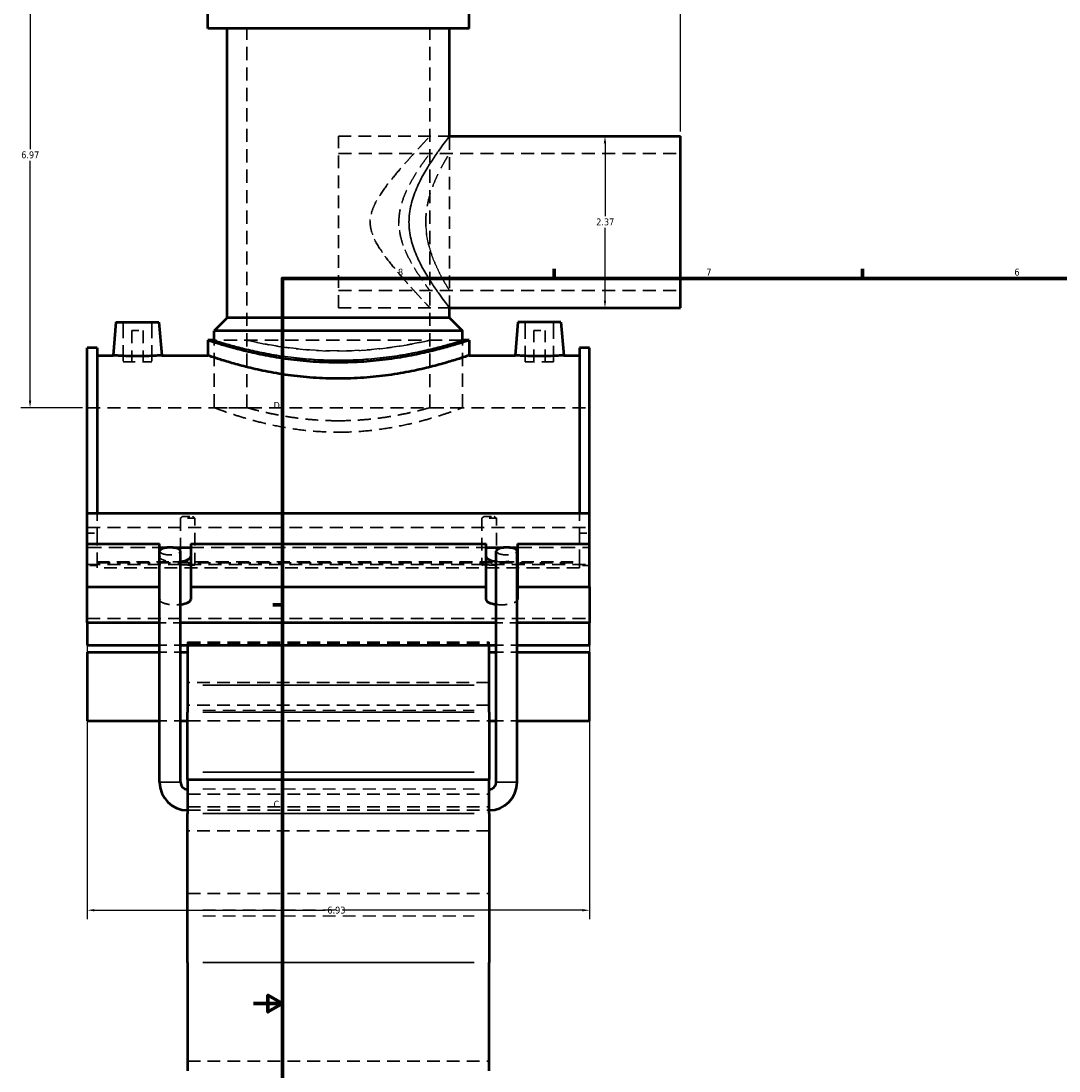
# Model space of a CAD drawing. Header units: inches. Extents: x -3.1 to 51.5, y -2.6 to 50.
# Tile 2 of 9: x -3.1 to 11.2, y 10.1 to 24.6. Entities that reach past the tile are written whole.
import ezdxf

# ---------------------------------------------------------------- set-up
doc = ezdxf.new("R2010")
doc.units = ezdxf.units.IN
doc.header["$MEASUREMENT"] = 0
doc.linetypes.add('DASHED', pattern=[0.2067, 0.1654, -0.0413])
for name, color, linetype, lineweight in [('Border (ANSI)', 7, 'Continuous', 70), ('Dimension (ANSI)', 7, 'Continuous', 25), ('Hidden (ANSI)', 7, 'DASHED', 35), ('Hidden Narrow (ANSI)', 7, 'DASHED', 25), ('Visible (ANSI)', 7, 'Continuous', 50), ('Visible Narrow (ANSI)', 7, 'Continuous', 35)]:
    doc.layers.add(name, color=color, linetype=linetype, lineweight=lineweight)
doc.styles.add('Note Text (ANSI)', font='tahoma.ttf')
doc.dimstyles.new('Default (ANSI)', dxfattribs={"dimtxt": 0.094488, "dimasz": 0.098425, "dimexe": 0.125, "dimexo": 0.0625, "dimgap": 0.031496, "dimtad": 0, "dimtih": 1, "dimtoh": 1, "dimrnd": 1e-08, "dimzin": 4, "dimdsep": 46, "dimtxsty": 'Note Text (ANSI)', "dimcen": 0.09, "dimdle": 0.393701, "dimclrd": 256, "dimclre": 256, "dimclrt": 5, "dimadec": 0, "dimazin": 1, "dimtfac": 1, "dimtofl": 0, "dimtmove": 0, "dimatfit": 3, "dimfxl": 1, "dimtolj": 1, "dimtzin": 4, "dimlwd": -1, "dimlwe": -1, "dimarcsym": 0})

# ---------------------------------------------------------------- blocks, each defined once
blk = doc.blocks.new('Borders Default Border')
at = {"layer": 'Border (ANSI)'}
for p, q in [((4.25, 21), (4.25, 21.134)), ((8.5, 21), (8.5, 21.134)), ((0.5, 16.5), (0.366, 16.5))]:
    blk.add_line(p, q, dxfattribs=at)
at = {"layer": 'Border (ANSI)', "flags": 128}
for points in [[(0.5, 1), (0.5, 21), (33.5, 21), (33.5, 1), (0.5, 1)], [(0.1, 11), (0.5, 11), (0.3, 11.115), (0.3, 10.885), (0.5, 11)]]:
    blk.add_lwpolyline(points, dxfattribs=at)
at = {"layer": 'Border (ANSI)', "color": 5, "true_color": 0x0000ff, "char_height": 0.0945, "attachment_point": 7, "style": 'Note Text (ANSI)'}
for s, insert in [('8', (2.094, 21.038)), ('7', (6.346, 21.04)), ('6', (10.595, 21.038)), ('D', (0.378, 19.203)), ('C', (0.378, 13.701))]:
    blk.add_mtext(s, dxfattribs=dict(at, insert=insert))
blk = doc.blocks.new('*D6')
at = {"layer": 'Defpoints', "color": 0, "transparency": 16777216}
for p in [(-2.193, 17.042), (4.737, 17.042), (4.737, 12.288)]:
    blk.add_point(p, dxfattribs=at)
at = {"layer": 'Dimension (ANSI)', "transparency": 16777216}
for p, q in [((-2.193, 16.979), (-2.193, 12.163)), ((4.737, 16.979), (4.737, 12.163)), ((-2.095, 12.288), (1.089, 12.288)), ((4.638, 12.288), (1.391, 12.288))]:
    blk.add_line(p, q, dxfattribs=at)
for points in [[(-2.095, 12.304), (-2.095, 12.272), (-2.193, 12.288)], [(4.638, 12.304), (4.638, 12.272), (4.737, 12.288)]]:
    blk.add_solid(points, dxfattribs=at)
at = {"layer": 'Dimension (ANSI)', "color": 5, "transparency": 16777216, "insert": (1.12, 12.337), "char_height": 0.0945, "attachment_point": 1, "style": 'Note Text (ANSI)'}
blk.add_mtext('\\A1;6.93', dxfattribs=at)
blk = doc.blocks.new('*D8')
at = {"layer": 'Defpoints', "color": 0, "transparency": 16777216}
for p in [(5.992, 26.664), (1.272, 26.188), (5.992, 22.961)]:
    blk.add_point(p, dxfattribs=at)
at = {"layer": 'Dimension (ANSI)', "transparency": 16777216}
for p, q in [((1.272, 26.25), (1.272, 26.789)), ((5.992, 23.024), (5.992, 26.789)), ((1.37, 26.664), (3.478, 26.664)), ((5.893, 26.664), (3.785, 26.664))]:
    blk.add_line(p, q, dxfattribs=at)
for points in [[(1.37, 26.681), (1.37, 26.648), (1.272, 26.664)], [(5.893, 26.681), (5.893, 26.648), (5.992, 26.664)]]:
    blk.add_solid(points, dxfattribs=at)
at = {"layer": 'Dimension (ANSI)', "color": 5, "transparency": 16777216, "insert": (3.51, 26.713), "char_height": 0.0945, "attachment_point": 1, "style": 'Note Text (ANSI)'}
blk.add_mtext('\\A1;4.72', dxfattribs=at)
blk = doc.blocks.new('*D9')
at = {"layer": 'Defpoints', "color": 0, "transparency": 16777216}
for p in [(4.949, 22.961), (4.949, 20.595), (4.949, 20.595)]:
    blk.add_point(p, dxfattribs=at)
at = {"layer": 'Dimension (ANSI)', "transparency": 16777216}
for p, q in [((4.949, 22.863), (4.949, 21.859)), ((4.949, 20.693), (4.949, 21.697))]:
    blk.add_line(p, q, dxfattribs=at)
for points in [[(4.932, 22.863), (4.965, 22.863), (4.949, 22.961)], [(4.932, 20.693), (4.965, 20.693), (4.949, 20.595)]]:
    blk.add_solid(points, dxfattribs=at)
at = {"layer": 'Dimension (ANSI)', "color": 5, "transparency": 16777216, "insert": (4.828, 21.827), "char_height": 0.0945, "attachment_point": 1, "style": 'Note Text (ANSI)'}
blk.add_mtext('\\A1;2.37', dxfattribs=at)
blk = doc.blocks.new('*D10')
at = {"layer": 'Defpoints', "color": 0, "transparency": 16777216}
for p in [(-2.981, 26.188), (0.631, 26.188), (-2.193, 19.218)]:
    blk.add_point(p, dxfattribs=at)
at = {"layer": 'Dimension (ANSI)', "transparency": 16777216}
for p, q in [((0.568, 26.188), (-3.106, 26.188)), ((-2.981, 26.09), (-2.981, 22.784)), ((-2.981, 19.316), (-2.981, 22.622)), ((-2.256, 19.218), (-3.106, 19.218))]:
    blk.add_line(p, q, dxfattribs=at)
for points in [[(-2.997, 26.09), (-2.964, 26.09), (-2.981, 26.188)], [(-2.997, 19.316), (-2.964, 19.316), (-2.981, 19.218)]]:
    blk.add_solid(points, dxfattribs=at)
at = {"layer": 'Dimension (ANSI)', "color": 5, "transparency": 16777216, "insert": (-3.102, 22.752), "char_height": 0.0945, "attachment_point": 1, "style": 'Note Text (ANSI)'}
blk.add_mtext('\\A1;6.97', dxfattribs=at)

msp = doc.modelspace()

# ---------------------------------------------------------------- linework, layer by layer
at = {"layer": 'Hidden (ANSI)', "ltscale": 1.099577}
for p, q in [((0.0102, 19.218), (0.0102, 24.4455)), ((2.5335, 19.218), (2.5335, 24.4455))]:
    msp.add_line(p, q, dxfattribs=at)
at = {"layer": 'Hidden (ANSI)', "ltscale": 1.057721}
msp.add_line((1.2718, 20.5949), (1.2718, 22.961), dxfattribs=at)
at = {"layer": 'Hidden (ANSI)', "ltscale": 1.058821}
for p, q in [((1.2718, 22.961), (2.8038, 22.961)), ((1.2718, 20.5949), (2.8038, 20.5949))]:
    msp.add_line(p, q, dxfattribs=at)
at = {"layer": 'Hidden (ANSI)', "ltscale": 1.040657}
msp.add_line((2.8038, 20.5949), (2.8038, 22.961), dxfattribs=at)
at = {"layer": 'Hidden (ANSI)', "ltscale": 1.087382}
for p, q in [((1.2718, 22.7244), (5.9918, 22.7244)), ((1.2718, 20.8315), (5.9918, 20.8315))]:
    msp.add_line(p, q, dxfattribs=at)
at = {"layer": 'Hidden (ANSI)', "ltscale": 1.333288}
for p, q in [((-1.697, 20.3991), (-1.697, 19.8479)), ((-1.3033, 20.3991), (-1.3033, 19.8479)), ((3.847, 19.8479), (3.847, 20.3991)), ((4.2407, 19.8479), (4.2407, 20.3991))]:
    msp.add_line(p, q, dxfattribs=at)
at = {"layer": 'Hidden (ANSI)', "ltscale": 0.471064}
for p, q in [((-1.5789, 20.281), (-1.4214, 20.281)), ((3.9651, 20.281), (4.1226, 20.281))]:
    msp.add_line(p, q, dxfattribs=at)
at = {"layer": 'Hidden (ANSI)', "ltscale": 1.047583}
for p, q in [((-1.5789, 20.281), (-1.5789, 19.8479)), ((-1.4214, 20.281), (-1.4214, 19.8479)), ((3.9651, 19.8479), (3.9651, 20.281)), ((4.1226, 19.8479), (4.1226, 20.281))]:
    msp.add_line(p, q, dxfattribs=at)
at = {"layer": 'Hidden (ANSI)', "ltscale": 1.104495}
msp.add_line((2.9841, 20.148), (-0.4404, 20.148), dxfattribs=at)
at = {"layer": 'Hidden (ANSI)', "ltscale": 1.124841}
for p, q in [((-0.4404, 19.218), (-0.4404, 20.148)), ((2.9841, 19.218), (2.9841, 20.148))]:
    msp.add_line(p, q, dxfattribs=at)
at = {"layer": 'Hidden (ANSI)', "ltscale": 0.997297}
for p, q in [((-1.697, 19.8479), (-1.3033, 19.8479)), ((4.2407, 19.8479), (3.847, 19.8479))]:
    msp.add_line(p, q, dxfattribs=at)
at = {"layer": 'Hidden (ANSI)', "ltscale": 1.081511}
for p, q in [((-2.1932, 19.218), (4.7368, 19.218)), ((-2.1932, 17.5668), (4.7368, 17.5668)), ((-2.1932, 17.0543), (4.7368, 17.0543)), ((-2.1932, 16.3101), (4.7368, 16.3101))]:
    msp.add_line(p, q, dxfattribs=at)
at = {"layer": 'Hidden (ANSI)', "ltscale": 1.089963}
for p, q in [((-0.4404, 19.218), (0.0102, 19.218)), ((2.5335, 19.218), (2.9841, 19.218))]:
    msp.add_line(p, q, dxfattribs=at)
at = {"layer": 'Hidden (ANSI)', "ltscale": 0.630222}
for p, q in [((-2.0546, 17.764), (-2.0546, 17.487)), ((4.5982, 17.764), (4.5982, 17.487))]:
    msp.add_line(p, q, dxfattribs=at)
at = {"layer": 'Hidden (ANSI)', "ltscale": 1.04627}
for p, q in [((-0.9065, 17.6943), (-0.9065, 17.0455)), ((-0.7078, 17.0455), (-0.7078, 17.6943)), ((3.2515, 17.6943), (3.2515, 17.0455)), ((3.4502, 17.0455), (3.4502, 17.6943))]:
    msp.add_line(p, q, dxfattribs=at)
at = {"layer": 'Hidden (ANSI)', "ltscale": 0.44938}
for p, q in [((-0.7078, 17.6943), (-0.9065, 17.6943)), ((3.4502, 17.6943), (3.2515, 17.6943))]:
    msp.add_line(p, q, dxfattribs=at)
at = {"layer": 'Hidden (ANSI)', "ltscale": 0.297896}
for p, q in [((-0.8768, 17.718), (-0.7376, 17.718)), ((3.2812, 17.718), (3.4204, 17.718))]:
    msp.add_line(p, q, dxfattribs=at)
at = {"layer": 'Hidden (ANSI)', "ltscale": 0.263891}
for p, q in [((-2.1932, 17.487), (-2.0546, 17.487)), ((4.5982, 17.487), (4.7368, 17.487)), ((-2.0546, 17.042), (-2.1932, 17.042)), ((4.7368, 17.042), (4.5982, 17.042))]:
    msp.add_line(p, q, dxfattribs=at)
at = {"layer": 'Hidden (ANSI)', "ltscale": 1.015378}
for p, q in [((-2.0546, 17.487), (-2.0546, 17.0925)), ((4.5982, 17.0925), (4.5982, 17.487))]:
    msp.add_line(p, q, dxfattribs=at)
at = {"layer": 'Hidden (ANSI)', "ltscale": 1.205209}
for p, q in [((-2.1932, 17.2898), (-1.1967, 17.2898)), ((3.7404, 17.2898), (4.7368, 17.2898))]:
    msp.add_line(p, q, dxfattribs=at)
at = {"layer": 'Hidden (ANSI)', "ltscale": 0.152872}
for p, q in [((-1.0899, 17.2898), (-1.0096, 17.2898)), ((3.5532, 17.2898), (3.6335, 17.2898))]:
    msp.add_line(p, q, dxfattribs=at)
at = {"layer": 'Hidden (ANSI)', "ltscale": 1.094429}
msp.add_line((-0.7641, 17.2898), (3.3078, 17.2898), dxfattribs=at)
at = {"layer": 'Hidden (ANSI)', "ltscale": 0.072672}
for p, q in [((-2.0546, 17.0925), (-2.0546, 17.0795)), ((4.5982, 17.0795), (4.5982, 17.0925))]:
    msp.add_line(p, q, dxfattribs=at)
at = {"layer": 'Hidden (ANSI)', "ltscale": 1.039332}
for p, q in [((-2.0546, 17.0925), (-0.9804, 17.0925)), ((3.5241, 17.0925), (4.5982, 17.0925))]:
    msp.add_line(p, q, dxfattribs=at)
at = {"layer": 'Hidden (ANSI)', "ltscale": 1.089623}
msp.add_line((-0.9804, 17.0925), (3.5241, 17.0925), dxfattribs=at)
at = {"layer": 'Hidden (ANSI)', "ltscale": 1.072859}
for p, q in [((-2.0546, 17.0795), (4.5982, 17.0795)), ((4.5982, 17.0101), (-2.0546, 17.0101))]:
    msp.add_line(p, q, dxfattribs=at)
at = {"layer": 'Hidden (ANSI)', "ltscale": 0.14758}
for p, q in [((-2.0546, 17.0101), (-2.0546, 17.0795)), ((4.5982, 17.0795), (4.5982, 17.0101))]:
    msp.add_line(p, q, dxfattribs=at)
at = {"layer": 'Hidden (ANSI)', "ltscale": 0.378259}
for p, q in [((-0.7078, 17.0455), (-0.9065, 17.0455)), ((3.4502, 17.0455), (3.2515, 17.0455))]:
    msp.add_line(p, q, dxfattribs=at)
at = {"layer": 'Hidden (ANSI)', "ltscale": 0.549173}
for p, q in [((-0.9055, 16.2532), (-1.1939, 16.2532)), ((3.7376, 16.2532), (3.4492, 16.2532)), ((-1.1939, 15.9452), (-0.9055, 15.9452)), ((3.4492, 15.9452), (3.7376, 15.9452)), ((-1.1939, 15.8487), (-0.9055, 15.8487)), ((3.4492, 15.8487), (3.7376, 15.8487)), ((-1.1939, 14.899), (-0.9055, 14.899)), ((3.4492, 14.899), (3.7376, 14.899))]:
    msp.add_line(p, q, dxfattribs=at)
at = {"layer": 'Hidden (ANSI)', "ltscale": 0.300161}
for p, q in [((-0.8072, 15.9838), (-0.8072, 15.9636)), ((3.3508, 15.9636), (3.3508, 15.9838))]:
    msp.add_line(p, q, dxfattribs=at)
at = {"layer": 'Hidden (ANSI)', "ltscale": 1.058743}
for p, q in [((-0.8072, 15.9838), (3.3508, 15.9838)), ((-0.8072, 15.9636), (3.3508, 15.9636)), ((3.3508, 15.4286), (-0.8072, 15.4286)), ((3.3508, 15.1179), (-0.8072, 15.1179)), ((-0.8072, 14.899), (3.3508, 14.899)), ((-0.8072, 13.8883), (3.3508, 13.8883)), ((-0.8072, 13.7132), (3.3508, 13.7132)), ((-0.8072, 13.6667), (3.3508, 13.6667)), ((3.3508, 13.385), (-0.8072, 13.385)), ((-0.8072, 12.5186), (3.3508, 12.5186)), ((-0.8072, 10.2062), (3.3508, 10.2062))]:
    msp.add_line(p, q, dxfattribs=at)
at = {"layer": 'Hidden (ANSI)', "ltscale": 0.115573}
for p, q in [((-0.8072, 15.9636), (-0.8072, 15.9452)), ((3.3508, 15.9452), (3.3508, 15.9636))]:
    msp.add_line(p, q, dxfattribs=at)
at = {"layer": 'Hidden (ANSI)', "ltscale": 1.131185}
for centre in [(-1.0497, 17.2394), (3.5934, 17.2394)]:
    msp.add_ellipse(centre, major_axis=(0.1442, 0), ratio=0.3639702, start_param=3.1415927, end_param=6.2831853, dxfattribs=at)
at = {"layer": 'Hidden (ANSI)', "ltscale": 0.580703}
for centre, major_axis, start_param, end_param in [((-0.9804, 17.1665), (-0.2163, 0), 0.1609249, 1.5707963), ((3.5241, 17.1665), (0.2163, 0), 4.712389, 6.1222604)]:
    msp.add_ellipse(centre, major_axis=major_axis, ratio=0.3420201, start_param=start_param, end_param=end_param, dxfattribs=at)
at = {"layer": 'Hidden (ANSI)', "ltscale": 0.145557}
for centre, start_param, end_param in [((-0.9804, 17.1665), 1.5707963, 1.9243713), ((3.5241, 17.1665), 1.2172214, 1.5707963)]:
    msp.add_ellipse(centre, major_axis=(-0.2163, 0), ratio=0.3420201, start_param=start_param, end_param=end_param, dxfattribs=at)
at = {"layer": 'Hidden (ANSI)', "ltscale": 0.922604}
for centre, major_axis, start_param, end_param in [((-0.9804, 16.5737), (-0.2163, 0), 0.1609249, 1.9243713), ((3.5241, 16.5737), (0.2163, 0), 4.358814, 6.1222604)]:
    msp.add_ellipse(centre, major_axis=major_axis, ratio=0.3420201, start_param=start_param, end_param=end_param, dxfattribs=at)
at = {"layer": 'Hidden (ANSI)', "ltscale": 1.094813}
for points, knots in [([(-0.4404, 19.218), (-0.4404, 19.218), (-0.4299, 19.2139), (-0.386, 19.1975), (-0.3527, 19.1852), (-0.265, 19.1541), (-0.2105, 19.1353), (-0.0852, 19.0949), (-0.0143, 19.0733), (0.1365, 19.0312), (0.2218, 19.0092), (0.4076, 18.9676), (0.5083, 18.948), (0.7188, 18.9152), (0.8289, 18.902), (1.051, 18.8843), (1.1631, 18.88), (1.2718, 18.88)], [19.8774218, 19.8774218, 19.8774218, 19.8774218, 20.7053119, 20.7053119, 21.533202, 21.533202, 22.3610921, 22.3610921, 23.1889822, 23.1889822, 24.0175439, 24.0175439, 24.8461056, 24.8461056, 25.6746674, 25.6746674, 26.5032291, 26.5032291, 26.5032291, 26.5032291]), ([(1.2718, 18.88), (1.3806, 18.88), (1.4926, 18.8843), (1.7147, 18.902), (1.8248, 18.9152), (2.0354, 18.948), (2.136, 18.9676), (2.3219, 19.0092), (2.4071, 19.0312), (2.5579, 19.0733), (2.6289, 19.0949), (2.7542, 19.1353), (2.8086, 19.1541), (2.8963, 19.1852), (2.9297, 19.1975), (2.9736, 19.2139), (2.9841, 19.218), (2.9841, 19.218)], [0, 0, 0, 0, 0.8285617, 0.8285617, 1.6571235, 1.6571235, 2.4856852, 2.4856852, 3.3142469, 3.3142469, 4.142137, 4.142137, 4.9700271, 4.9700271, 5.7979172, 5.7979172, 6.6258073, 6.6258073, 6.6258073, 6.6258073])]:
    msp.add_open_spline(points, degree=3, knots=knots, dxfattribs=at)
at = {"layer": 'Hidden (ANSI)', "ltscale": 1.070717}
for points, knots in [([(1.2718, 19.0377), (1.1922, 19.0377), (1.1099, 19.04), (0.9466, 19.0492), (0.8655, 19.0561), (0.7102, 19.0734), (0.6359, 19.0837), (0.4985, 19.1058), (0.4355, 19.1175), (0.3239, 19.14), (0.2715, 19.1516), (0.1791, 19.1734), (0.139, 19.1835), (0.0744, 19.2003), (0.05, 19.207), (0.0178, 19.2158), (0.0102, 19.218), (0.0102, 19.218)], [0, 0, 0, 0, 0.6071488, 0.6071488, 1.2142975, 1.2142975, 1.8214463, 1.8214463, 2.428595, 2.428595, 3.0356081, 3.0356081, 3.6426212, 3.6426212, 4.2496343, 4.2496343, 4.8566474, 4.8566474, 4.8566474, 4.8566474]), ([(2.5335, 19.218), (2.5335, 19.218), (2.5258, 19.2158), (2.4937, 19.207), (2.4692, 19.2003), (2.4047, 19.1835), (2.3646, 19.1734), (2.2721, 19.1516), (2.2197, 19.14), (2.1082, 19.1175), (2.0452, 19.1058), (1.9078, 19.0837), (1.8335, 19.0734), (1.6782, 19.0561), (1.5971, 19.0492), (1.4338, 19.04), (1.3515, 19.0377), (1.2718, 19.0377)], [14.5699421, 14.5699421, 14.5699421, 14.5699421, 15.1769552, 15.1769552, 15.7839683, 15.7839683, 16.3909814, 16.3909814, 16.9979944, 16.9979944, 17.6051432, 17.6051432, 18.212292, 18.212292, 18.8194407, 18.8194407, 19.4265895, 19.4265895, 19.4265895, 19.4265895])]:
    msp.add_open_spline(points, degree=3, knots=knots, dxfattribs=at)
at = {"layer": 'Hidden (ANSI)', "ltscale": 0.072239}
for points, weights in [([(-0.8768, 17.718), (-0.89, 17.7082), (-0.9065, 17.6943)], [1, 1.00992428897, 1]), ([(-0.7078, 17.6943), (-0.7244, 17.7082), (-0.7376, 17.718)], [1, 1.00992428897, 1]), ([(3.2812, 17.718), (3.268, 17.7082), (3.2515, 17.6943)], [1, 1.00992428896, 1]), ([(3.4502, 17.6943), (3.4336, 17.7082), (3.4204, 17.718)], [1, 1.00992428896, 1])]:
    msp.add_rational_spline(points, weights, degree=2, dxfattribs=at)
at = {"layer": 'Hidden (ANSI)', "ltscale": 0.450542}
for points, knots in [([(-0.9065, 17.0455), (-0.9019, 17.0468), (-0.8965, 17.0479), (-0.8802, 17.0502), (-0.867, 17.0512), (-0.8379, 17.0524), (-0.822, 17.0526), (-0.8072, 17.0526), (-0.7924, 17.0526), (-0.7766, 17.0524), (-0.7475, 17.0512), (-0.7343, 17.0502), (-0.718, 17.0479), (-0.7125, 17.0469), (-0.7078, 17.0455)], [-0.28920517, -0.28920517, -0.28920517, -0.28920517, -0.22638723, -0.22638723, -0.11319361, -0.11319361, 0, 0, 0, 0.11284098, 0.11284098, 0.22568196, 0.22568196, 0.28917826, 0.28917826, 0.28917826, 0.28917826]), ([(3.2515, 17.0455), (3.2562, 17.0469), (3.2616, 17.0479), (3.278, 17.0502), (3.2912, 17.0512), (3.3202, 17.0524), (3.336, 17.0526), (3.3656, 17.0526), (3.3814, 17.0524), (3.4105, 17.0512), (3.4237, 17.0502), (3.44, 17.0479), (3.4455, 17.0469), (3.4502, 17.0455)], [0.6402703, 0.6402703, 0.6402703, 0.6402703, 0.7037666, 0.7037666, 0.81660758, 0.81660758, 0.92944857, 0.92944857, 1.04228955, 1.04228955, 1.15513053, 1.15513053, 1.21862683, 1.21862683, 1.21862683, 1.21862683])]:
    msp.add_open_spline(points, degree=3, knots=knots, dxfattribs=at)
at = {"layer": 'Hidden Narrow (ANSI)', "ltscale": 1.06497}
for p, q in [((-0.5993, 15.045), (3.1429, 15.045)), ((-0.5993, 13.9609), (3.1429, 13.9609)), ((-0.5993, 12.2916), (3.1429, 12.2916)), ((-0.5993, 12.2105), (3.1429, 12.2105))]:
    msp.add_line(p, q, dxfattribs=at)
at = {"layer": 'Hidden Narrow (ANSI)', "ltscale": 1.080677}
msp.add_open_spline([(1.7101, 21.778), (1.7101, 21.8228), (1.717, 21.8649), (1.7395, 21.9455), (1.7551, 21.9841), (1.81, 22.097), (1.8569, 22.1685), (1.9577, 22.3077), (2.0115, 22.3748), (2.1169, 22.5013), (2.1686, 22.5607), (2.2589, 22.6627), (2.3012, 22.7095), (2.3786, 22.7944), (2.4137, 22.8325), (2.4718, 22.8951), (2.4948, 22.9197), (2.5257, 22.9527), (2.5335, 22.961), (2.5335, 22.961), (2.5257, 22.9527), (2.4948, 22.9197), (2.4718, 22.8951), (2.4137, 22.8325), (2.3786, 22.7944), (2.3012, 22.7095), (2.2589, 22.6627), (2.1686, 22.5607), (2.1169, 22.5013), (2.0115, 22.3748), (1.9577, 22.3077), (1.8569, 22.1685), (1.81, 22.097), (1.7551, 21.9841), (1.7395, 21.9455), (1.717, 21.8649), (1.7101, 21.8228), (1.7101, 21.7331), (1.717, 21.691), (1.7395, 21.6104), (1.7551, 21.5718), (1.81, 21.4589), (1.8569, 21.3874), (1.9577, 21.2482), (2.0115, 21.1812), (2.1169, 21.0546), (2.1686, 20.9952), (2.2589, 20.8932), (2.3012, 20.8464), (2.3786, 20.7615), (2.4137, 20.7235), (2.4718, 20.6608), (2.4948, 20.6362), (2.5257, 20.6032), (2.5335, 20.5949), (2.5335, 20.5949), (2.5257, 20.6032), (2.4948, 20.6362), (2.4718, 20.6608), (2.4137, 20.7235), (2.3786, 20.7615), (2.3012, 20.8464), (2.2589, 20.8932), (2.1686, 20.9952), (2.1169, 21.0546), (2.0115, 21.1812), (1.9577, 21.2482), (1.8569, 21.3874), (1.81, 21.4589), (1.7551, 21.5718), (1.7395, 21.6104), (1.717, 21.691), (1.7101, 21.7331), (1.7101, 21.778)], degree=3, knots=[0, 0, 0, 0, 0.3419928, 0.3419928, 0.6839855, 0.6839855, 1.367971, 1.367971, 2.0519565, 2.0519565, 2.735942, 2.735942, 3.348606, 3.348606, 3.9612699, 3.9612699, 4.5739339, 4.5739339, 5.1865978, 5.1865978, 5.7992618, 5.7992618, 6.4119257, 6.4119257, 7.0245897, 7.0245897, 7.6372536, 7.6372536, 8.3212391, 8.3212391, 9.0052246, 9.0052246, 9.6892101, 9.6892101, 10.0312029, 10.0312029, 10.3731957, 10.3731957, 10.7151884, 10.7151884, 11.0571812, 11.0571812, 11.7411667, 11.7411667, 12.4251522, 12.4251522, 13.1091377, 13.1091377, 13.7218016, 13.7218016, 14.3344656, 14.3344656, 14.9471295, 14.9471295, 15.5597935, 15.5597935, 16.1724574, 16.1724574, 16.7851214, 16.7851214, 17.3977853, 17.3977853, 18.0104493, 18.0104493, 18.6944348, 18.6944348, 19.3784203, 19.3784203, 20.0624058, 20.0624058, 20.4043986, 20.4043986, 20.7463913, 20.7463913, 20.7463913, 20.7463913], dxfattribs=at)
at = {"layer": 'Hidden Narrow (ANSI)', "ltscale": 1.052501}
for points, knots in [([(2.8038, 22.961), (2.8038, 22.961), (2.7978, 22.9532), (2.7734, 22.9214), (2.7552, 22.8975), (2.7092, 22.8359), (2.6815, 22.7981), (2.6208, 22.7125), (2.5879, 22.6646), (2.5218, 22.5631), (2.4859, 22.5054), (2.415, 22.3798), (2.3801, 22.3119), (2.3187, 22.1687), (2.2922, 22.0933), (2.2553, 21.9379), (2.2452, 21.858), (2.2452, 21.778)], [14.4518103, 14.4518103, 14.4518103, 14.4518103, 15.0463449, 15.0463449, 15.6408795, 15.6408795, 16.2354141, 16.2354141, 16.8299487, 16.8299487, 17.4397316, 17.4397316, 18.0495145, 18.0495145, 18.6592974, 18.6592974, 19.2690804, 19.2690804, 19.2690804, 19.2690804]), ([(2.2452, 21.778), (2.2452, 21.6979), (2.2553, 21.618), (2.2922, 21.4627), (2.3187, 21.3872), (2.3801, 21.244), (2.415, 21.1761), (2.4859, 21.0505), (2.5218, 20.9928), (2.5879, 20.8913), (2.6208, 20.8435), (2.6815, 20.7578), (2.7092, 20.72), (2.7552, 20.6584), (2.7734, 20.6345), (2.7978, 20.6027), (2.8038, 20.5949), (2.8038, 20.5949)], [0, 0, 0, 0, 0.6097829, 0.6097829, 1.2195658, 1.2195658, 1.8293487, 1.8293487, 2.4391316, 2.4391316, 3.0336663, 3.0336663, 3.6282009, 3.6282009, 4.2227355, 4.2227355, 4.8172701, 4.8172701, 4.8172701, 4.8172701])]:
    msp.add_open_spline(points, degree=3, knots=knots, dxfattribs=at)
at = {"layer": 'Hidden Narrow (ANSI)', "ltscale": 1.07802}
msp.add_open_spline([(2.1061, 21.778), (2.1061, 21.7144), (2.1136, 21.6506), (2.1411, 21.5264), (2.161, 21.4659), (2.2075, 21.3511), (2.234, 21.2967), (2.2881, 21.196), (2.3156, 21.1498), (2.3665, 21.0685), (2.3919, 21.0301), (2.4388, 20.9616), (2.4603, 20.9313), (2.4959, 20.8821), (2.51, 20.863), (2.5288, 20.8377), (2.5335, 20.8315), (2.5335, 20.8315), (2.5288, 20.8377), (2.51, 20.863), (2.4959, 20.8821), (2.4603, 20.9313), (2.4388, 20.9616), (2.3919, 21.0301), (2.3665, 21.0685), (2.3156, 21.1498), (2.2881, 21.196), (2.234, 21.2967), (2.2075, 21.3511), (2.161, 21.4659), (2.1411, 21.5264), (2.1136, 21.6506), (2.1061, 21.7144), (2.1061, 21.8415), (2.1136, 21.9053), (2.1411, 22.0295), (2.161, 22.09), (2.2075, 22.2048), (2.234, 22.2593), (2.2881, 22.3599), (2.3156, 22.4061), (2.3665, 22.4874), (2.3919, 22.5258), (2.4388, 22.5944), (2.4603, 22.6246), (2.4959, 22.6738), (2.51, 22.6929), (2.5288, 22.7182), (2.5335, 22.7244), (2.5335, 22.7244), (2.5288, 22.7182), (2.51, 22.6929), (2.4959, 22.6738), (2.4603, 22.6246), (2.4388, 22.5944), (2.3919, 22.5258), (2.3665, 22.4874), (2.3156, 22.4061), (2.2881, 22.3599), (2.234, 22.2593), (2.2075, 22.2048), (2.161, 22.09), (2.1411, 22.0295), (2.1136, 21.9053), (2.1061, 21.8415), (2.1061, 21.778)], degree=3, knots=[0, 0, 0, 0, 0.4843037, 0.4843037, 0.9686074, 0.9686074, 1.4529111, 1.4529111, 1.9372148, 1.9372148, 2.4113186, 2.4113186, 2.8854223, 2.8854223, 3.359526, 3.359526, 3.8336298, 3.8336298, 4.3077335, 4.3077335, 4.7818373, 4.7818373, 5.255941, 5.255941, 5.7300448, 5.7300448, 6.2143485, 6.2143485, 6.6986522, 6.6986522, 7.1829559, 7.1829559, 7.6672596, 7.6672596, 8.1515633, 8.1515633, 8.635867, 8.635867, 9.1201707, 9.1201707, 9.6044744, 9.6044744, 10.0785781, 10.0785781, 10.5526819, 10.5526819, 11.0267856, 11.0267856, 11.5008894, 11.5008894, 11.9749931, 11.9749931, 12.4490969, 12.4490969, 12.9232006, 12.9232006, 13.3973043, 13.3973043, 13.881608, 13.881608, 14.3659117, 14.3659117, 14.8502154, 14.8502154, 15.3345191, 15.3345191, 15.3345191, 15.3345191], dxfattribs=at)
at = {"layer": 'Hidden Narrow (ANSI)', "ltscale": 1.096724}
msp.add_open_spline([(2.4765, 21.778), (2.4765, 21.8396), (2.4814, 21.9025), (2.5003, 22.0263), (2.5143, 22.0871), (2.548, 22.2028), (2.5677, 22.2579), (2.6087, 22.3594), (2.6299, 22.406), (2.6698, 22.4881), (2.69, 22.5269), (2.7276, 22.5958), (2.7449, 22.6259), (2.7736, 22.6748), (2.7849, 22.6936), (2.8001, 22.7184), (2.8038, 22.7244), (2.8038, 22.7244), (2.8001, 22.7184), (2.7849, 22.6936), (2.7736, 22.6748), (2.7449, 22.6259), (2.7276, 22.5958), (2.69, 22.5269), (2.6698, 22.4881), (2.6299, 22.406), (2.6087, 22.3594), (2.5677, 22.2579), (2.548, 22.2028), (2.5143, 22.0871), (2.5003, 22.0263), (2.4814, 21.9025), (2.4765, 21.8396), (2.4765, 21.7163), (2.4814, 21.6534), (2.5003, 21.5297), (2.5143, 21.4689), (2.548, 21.3531), (2.5677, 21.2981), (2.6087, 21.1965), (2.6299, 21.15), (2.6698, 21.0678), (2.69, 21.029), (2.7276, 20.9601), (2.7449, 20.93), (2.7736, 20.8811), (2.7849, 20.8623), (2.8001, 20.8375), (2.8038, 20.8315), (2.8038, 20.8315), (2.8001, 20.8375), (2.7849, 20.8623), (2.7736, 20.8811), (2.7449, 20.93), (2.7276, 20.9601), (2.69, 21.029), (2.6698, 21.0678), (2.6299, 21.15), (2.6087, 21.1965), (2.5677, 21.2981), (2.548, 21.3531), (2.5143, 21.4689), (2.5003, 21.5297), (2.4814, 21.6534), (2.4765, 21.7163), (2.4765, 21.778)], degree=3, knots=[0, 0, 0, 0, 0.4699576, 0.4699576, 0.9399152, 0.9399152, 1.4098728, 1.4098728, 1.8798304, 1.8798304, 2.3462839, 2.3462839, 2.8127373, 2.8127373, 3.2791907, 3.2791907, 3.7456441, 3.7456441, 4.2120975, 4.2120975, 4.6785509, 4.6785509, 5.1450043, 5.1450043, 5.6114577, 5.6114577, 6.0814153, 6.0814153, 6.5513729, 6.5513729, 7.0213305, 7.0213305, 7.4912881, 7.4912881, 7.9612458, 7.9612458, 8.4312034, 8.4312034, 8.901161, 8.901161, 9.3711186, 9.3711186, 9.837572, 9.837572, 10.3040254, 10.3040254, 10.7704788, 10.7704788, 11.2369322, 11.2369322, 11.7033856, 11.7033856, 12.169839, 12.169839, 12.6362924, 12.6362924, 13.1027458, 13.1027458, 13.5727035, 13.5727035, 14.0426611, 14.0426611, 14.5126187, 14.5126187, 14.9825763, 14.9825763, 14.9825763, 14.9825763], dxfattribs=at)
at = {"layer": 'Hidden Narrow (ANSI)', "ltscale": 1.091371}
for points, knots in [([(-0.4404, 20.148), (-0.4404, 20.148), (-0.43, 20.1447), (-0.3863, 20.1311), (-0.353, 20.1209), (-0.2654, 20.0953), (-0.211, 20.0798), (-0.0855, 20.0465), (-0.0145, 20.0287), (0.1367, 19.9942), (0.2221, 19.9762), (0.4084, 19.9422), (0.5092, 19.9263), (0.7199, 19.8997), (0.8299, 19.889), (1.0518, 19.8748), (1.1635, 19.8713), (1.2718, 19.8713)], [19.8054754, 19.8054754, 19.8054754, 19.8054754, 20.6305528, 20.6305528, 21.4556301, 21.4556301, 22.2807075, 22.2807075, 23.1057848, 23.1057848, 23.9311637, 23.9311637, 24.7565427, 24.7565427, 25.5819216, 25.5819216, 26.4073006, 26.4073006, 26.4073006, 26.4073006]), ([(1.2718, 19.8713), (1.3801, 19.8713), (1.4919, 19.8748), (1.7137, 19.889), (1.8238, 19.8997), (2.0345, 19.9263), (2.1353, 19.9422), (2.3215, 19.9762), (2.407, 19.9942), (2.5582, 20.0287), (2.6292, 20.0465), (2.7547, 20.0798), (2.8091, 20.0953), (2.8967, 20.1209), (2.9299, 20.1311), (2.9736, 20.1447), (2.9841, 20.148), (2.9841, 20.148)], [0, 0, 0, 0, 0.8253789, 0.8253789, 1.6507579, 1.6507579, 2.4761368, 2.4761368, 3.3015158, 3.3015158, 4.1265931, 4.1265931, 4.9516704, 4.9516704, 5.7767478, 5.7767478, 6.6018251, 6.6018251, 6.6018251, 6.6018251])]:
    msp.add_open_spline(points, degree=3, knots=knots, dxfattribs=at)
at = {"layer": 'Hidden Narrow (ANSI)', "ltscale": 1.099522}
msp.add_open_spline([(1.2718, 19.9995), (1.1923, 19.9995), (1.1102, 20.0014), (0.9469, 20.0089), (0.8659, 20.0145), (0.7105, 20.0287), (0.6362, 20.0372), (0.4987, 20.0553), (0.4356, 20.065), (0.3239, 20.0836), (0.2714, 20.0932), (0.1789, 20.1111), (0.1388, 20.1195), (0.0743, 20.1334), (0.0499, 20.1389), (0.0178, 20.1462), (0.0102, 20.148), (0.0102, 20.148), (0.0178, 20.1462), (0.0499, 20.1389), (0.0743, 20.1334), (0.1388, 20.1195), (0.1789, 20.1111), (0.2714, 20.0932), (0.3239, 20.0836), (0.4356, 20.065), (0.4987, 20.0553), (0.6362, 20.0372), (0.7105, 20.0287), (0.8659, 20.0145), (0.9469, 20.0089), (1.1102, 20.0014), (1.1923, 19.9995), (1.3514, 19.9995), (1.4335, 20.0014), (1.5967, 20.0089), (1.6778, 20.0145), (1.8331, 20.0287), (1.9075, 20.0372), (2.045, 20.0553), (2.1081, 20.065), (2.2198, 20.0836), (2.2722, 20.0932), (2.3648, 20.1111), (2.4049, 20.1195), (2.4693, 20.1334), (2.4938, 20.1389), (2.5258, 20.1462), (2.5335, 20.148), (2.5335, 20.148), (2.5258, 20.1462), (2.4938, 20.1389), (2.4693, 20.1334), (2.4049, 20.1195), (2.3648, 20.1111), (2.2722, 20.0932), (2.2198, 20.0836), (2.1081, 20.065), (2.045, 20.0553), (1.9075, 20.0372), (1.8331, 20.0287), (1.6778, 20.0145), (1.5967, 20.0089), (1.4335, 20.0014), (1.3514, 19.9995), (1.2718, 19.9995)], degree=3, knots=[0, 0, 0, 0, 0.605982, 0.605982, 1.2119641, 1.2119641, 1.8179461, 1.8179461, 2.4239281, 2.4239281, 3.0298478, 3.0298478, 3.6357674, 3.6357674, 4.241687, 4.241687, 4.8476066, 4.8476066, 5.4535263, 5.4535263, 6.0594459, 6.0594459, 6.6653655, 6.6653655, 7.2712851, 7.2712851, 7.8772672, 7.8772672, 8.4832492, 8.4832492, 9.0892312, 9.0892312, 9.6952133, 9.6952133, 10.3011953, 10.3011953, 10.9071773, 10.9071773, 11.5131594, 11.5131594, 12.1191414, 12.1191414, 12.725061, 12.725061, 13.3309806, 13.3309806, 13.9369003, 13.9369003, 14.5428199, 14.5428199, 15.1487395, 15.1487395, 15.7546591, 15.7546591, 16.3605788, 16.3605788, 16.9664984, 16.9664984, 17.5724804, 17.5724804, 18.1784624, 18.1784624, 18.7844445, 18.7844445, 19.3904265, 19.3904265, 19.3904265, 19.3904265], dxfattribs=at)
at = {"layer": 'Visible (ANSI)'}
for p, q in [((-0.5305, 24.4455), (-0.5305, 24.6546)), ((3.0742, 24.4455), (3.0742, 24.6546)), ((3.0742, 24.4455), (-0.5305, 24.4455)), ((-0.2602, 20.4572), (-0.2602, 24.4455)), ((2.8038, 22.961), (2.8038, 24.4455)), ((2.8038, 22.961), (5.9918, 22.961)), ((5.9918, 20.5949), (5.9918, 22.961)), ((2.8038, 20.4572), (2.8038, 20.5949)), ((2.8038, 20.5949), (5.9918, 20.5949)), ((-0.2602, 20.4572), (-0.4404, 20.277)), ((2.8038, 20.4572), (-0.2602, 20.4572)), ((2.8038, 20.4572), (2.9841, 20.277)), ((-1.7954, 20.3991), (-1.8357, 19.9389)), ((-1.7954, 20.3991), (-1.2049, 20.3991)), ((-1.2049, 20.3991), (-1.1646, 19.9389)), ((2.9841, 20.277), (-0.4404, 20.277)), ((-0.4404, 20.148), (-0.4404, 20.277)), ((2.9841, 20.148), (2.9841, 20.277)), ((3.7486, 20.3991), (3.7083, 19.9389)), ((4.3391, 20.3991), (3.7486, 20.3991)), ((4.3391, 20.3991), (4.3794, 19.9389)), ((-0.5305, 20.148), (-0.5305, 19.9389)), ((-0.4404, 20.148), (-0.5305, 20.148)), ((3.0742, 20.148), (2.9841, 20.148)), ((3.0742, 20.148), (3.0742, 19.9389)), ((-2.1932, 17.764), (-2.1932, 20.0434)), ((-2.0546, 20.0434), (-2.1932, 20.0434)), ((-2.0546, 20.0434), (-2.0546, 17.764)), ((4.5982, 20.0434), (4.5982, 17.764)), ((4.7368, 20.0434), (4.5982, 20.0434)), ((4.7368, 17.764), (4.7368, 20.0434)), ((-2.0546, 19.9389), (-1.8357, 19.9389)), ((-1.1646, 19.9389), (-0.5305, 19.9389)), ((3.0742, 19.9389), (3.7083, 19.9389)), ((4.3794, 19.9389), (4.5982, 19.9389)), ((-2.1932, 17.764), (4.7368, 17.764)), ((-2.1932, 17.3391), (-2.1932, 17.764)), ((4.7368, 17.3391), (4.7368, 17.764)), ((-2.1932, 17.3391), (-1.1967, 17.3391)), ((-2.1932, 16.7463), (-2.1932, 17.3391)), ((-1.1967, 16.7463), (-1.1967, 17.3391)), ((-1.1967, 17.2898), (-1.0899, 17.2898)), ((-1.1939, 14.0534), (-1.1939, 17.2394)), ((-1.0096, 17.2898), (-0.7641, 17.2898)), ((-0.9055, 14.0534), (-0.9055, 17.2394)), ((-0.7641, 17.3391), (-0.7641, 16.7463)), ((-0.7641, 17.3391), (3.3078, 17.3391)), ((3.3078, 16.7463), (3.3078, 17.3391)), ((3.3078, 17.2898), (3.5532, 17.2898)), ((3.4492, 14.0534), (3.4492, 17.2394)), ((3.6335, 17.2898), (3.7404, 17.2898)), ((3.7376, 14.0534), (3.7376, 17.2394)), ((3.7404, 17.3391), (3.7404, 16.7463)), ((3.7404, 17.3391), (4.7368, 17.3391)), ((4.7368, 16.7463), (4.7368, 17.3391)), ((-2.1932, 16.7463), (-1.1967, 16.7463)), ((-2.1932, 16.2532), (-2.1932, 16.7463)), ((-1.1967, 16.5737), (-1.1967, 16.7463)), ((-0.7641, 16.7463), (-0.7641, 16.5737)), ((-0.7641, 16.7463), (3.3078, 16.7463)), ((3.3078, 16.5737), (3.3078, 16.7463)), ((3.7404, 16.7463), (3.7404, 16.5737)), ((3.7404, 16.7463), (4.7368, 16.7463)), ((4.7368, 16.7463), (4.7368, 16.2532)), ((-1.1939, 16.2532), (-2.1932, 16.2532)), ((-2.1932, 16.2532), (-2.1932, 15.9452)), ((3.4492, 16.2532), (-0.9055, 16.2532)), ((4.7368, 16.2532), (3.7376, 16.2532)), ((4.7368, 15.9452), (4.7368, 16.2532)), ((-2.1932, 15.9452), (-1.1939, 15.9452)), ((-0.9055, 15.9452), (3.4492, 15.9452)), ((-0.8072, 15.9452), (-0.8072, 15.3935)), ((3.3508, 15.3935), (3.3508, 15.9452)), ((3.7376, 15.9452), (4.7368, 15.9452)), ((-2.1932, 15.8487), (-2.1932, 14.899)), ((-2.1932, 15.8487), (-1.1939, 15.8487)), ((-0.9055, 15.8487), (-0.8072, 15.8487)), ((3.3508, 15.8487), (3.4492, 15.8487)), ((3.7376, 15.8487), (4.7368, 15.8487)), ((4.7368, 14.899), (4.7368, 15.8487)), ((-0.8072, 15.3935), (-0.8072, 15.019)), ((3.3508, 15.019), (3.3508, 15.3935)), ((-0.8072, 14.1924), (-0.8072, 15.019)), ((3.3508, 15.019), (3.3508, 14.1924)), ((-2.1932, 14.899), (-1.1939, 14.899)), ((-0.9055, 14.899), (-0.8072, 14.899)), ((3.3508, 14.899), (3.4492, 14.899)), ((3.7376, 14.899), (4.7368, 14.899)), ((-0.8072, 14.0902), (-0.8072, 14.1924)), ((3.3508, 14.1924), (3.3508, 14.0902)), ((-0.8072, 14.0902), (-0.8072, 13.6216)), ((-0.8072, 14.0902), (3.3508, 14.0902)), ((3.3508, 13.6216), (3.3508, 14.0902)), ((-0.8072, 11.5683), (-0.8072, 13.6216)), ((3.3508, 13.6216), (3.3508, 11.5683)), ((-0.8072, 11.5683), (-0.8072, 10.071)), ((3.3508, 10.071), (3.3508, 11.5683))]:
    msp.add_line(p, q, dxfattribs=at)
for centre, radius, start, end in [((-0.8072, 14.0534), 0.3867, 180, 270), ((-0.8072, 14.0534), 0.0984, 180, 270), ((3.3508, 14.0534), 0.3867, 270, 0), ((3.3508, 14.0534), 0.0984, 270, 0)]:
    msp.add_arc(centre, radius, start, end, dxfattribs=at)
for centre, major_axis, ratio, start_param, end_param in [((-1.0497, 17.2394), (0.1442, 0), 0.3639702, 1.8530284, 3.1415927), ((-1.0497, 17.2394), (0.1442, 0), 0.3639702, 1.2885643, 1.8530284), ((-1.0497, 17.2394), (0.1442, 0), 0.3639702, 0, 1.2885643), ((3.5934, 17.2394), (0.1442, 0), 0.3639702, 1.8530284, 3.1415927), ((3.5934, 17.2394), (0.1442, 0), 0.3639702, 1.2885643, 1.8530284), ((3.5934, 17.2394), (0.1442, 0), 0.3639702, 0, 1.2885643), ((-0.9804, 17.1665), (-0.2163, 0), 0.3420201, 0, 0.1609249), ((-0.9804, 17.1665), (0.2163, 0), 0.3420201, 5.0659639, 6.2831853), ((3.5241, 17.1665), (-0.2163, 0), 0.3420201, 0, 1.2172214), ((3.5241, 17.1665), (0.2163, 0), 0.3420201, 6.1222604, 6.2831853), ((-0.9804, 16.5737), (-0.2163, 0), 0.3420201, 0, 0.1609249), ((-0.9804, 16.5737), (0.2163, 0), 0.3420201, 5.0659639, 6.2831853), ((3.5241, 16.5737), (-0.2163, 0), 0.3420201, 0, 1.2172214), ((3.5241, 16.5737), (0.2163, 0), 0.3420201, 6.1222604, 6.2831853)]:
    msp.add_ellipse(centre, major_axis=major_axis, ratio=ratio, start_param=start_param, end_param=end_param, dxfattribs=at)
for points, knots in [([(1.2718, 19.8405), (1.1577, 19.8405), (1.04, 19.8444), (0.8064, 19.8602), (0.6906, 19.8721), (0.4688, 19.9018), (0.3628, 19.9195), (0.1668, 19.9573), (0.0769, 19.9773), (-0.0821, 20.0156), (-0.1569, 20.0354), (-0.2889, 20.0723), (-0.3462, 20.0895), (-0.4385, 20.118), (-0.4735, 20.1293), (-0.5195, 20.1443), (-0.5305, 20.148), (-0.5305, 20.148)], [0, 0, 0, 0, 0.8695929, 0.8695929, 1.7391858, 1.7391858, 2.6087787, 2.6087787, 3.4783716, 3.4783716, 4.3475702, 4.3475702, 5.2167687, 5.2167687, 6.0859673, 6.0859673, 6.9551658, 6.9551658, 6.9551658, 6.9551658]), ([(3.0742, 20.148), (3.0742, 20.148), (3.0632, 20.1443), (3.0172, 20.1293), (2.9821, 20.118), (2.8899, 20.0895), (2.8326, 20.0723), (2.7006, 20.0354), (2.6258, 20.0156), (2.4667, 19.9773), (2.3769, 19.9573), (2.1809, 19.9195), (2.0748, 19.9018), (1.8531, 19.8721), (1.7372, 19.8602), (1.5037, 19.8444), (1.386, 19.8405), (1.2718, 19.8405)], [-6.9551658, -6.9551658, -6.9551658, -6.9551658, -6.0859673, -6.0859673, -5.2167687, -5.2167687, -4.3475702, -4.3475702, -3.4783716, -3.4783716, -2.6087787, -2.6087787, -1.7391858, -1.7391858, -0.8695929, -0.8695929, 0, 0, 0, 0]), ([(-1.1646, 19.9389), (-1.1646, 19.9389), (-1.173, 19.9383), (-1.2072, 19.9363), (-1.233, 19.9349), (-1.2925, 19.9321), (-1.3302, 19.9307), (-1.4129, 19.9286), (-1.458, 19.9281), (-1.5424, 19.9281), (-1.5874, 19.9286), (-1.6701, 19.9307), (-1.7079, 19.9321), (-1.7674, 19.9349), (-1.7931, 19.9363), (-1.8273, 19.9383), (-1.8357, 19.9389), (-1.8357, 19.9389)], [1.2863328, 1.2863328, 1.2863328, 1.2863328, 1.6078122, 1.6078122, 1.9292915, 1.9292915, 2.2509786, 2.2509786, 2.5726656, 2.5726656, 2.8943526, 2.8943526, 3.2160396, 3.2160396, 3.537519, 3.537519, 3.8589984, 3.8589984, 3.8589984, 3.8589984]), ([(3.0742, 19.9389), (3.0742, 19.9389), (3.0632, 19.9351), (3.0171, 19.9194), (2.9821, 19.9077), (2.8898, 19.878), (2.8325, 19.8602), (2.7005, 19.8217), (2.6258, 19.8011), (2.4668, 19.7612), (2.3769, 19.7403), (2.1811, 19.7009), (2.075, 19.6824), (1.8533, 19.6514), (1.7374, 19.639), (1.5038, 19.6224), (1.386, 19.6183), (1.1576, 19.6183), (1.0399, 19.6224), (0.8062, 19.639), (0.6904, 19.6514), (0.4686, 19.6824), (0.3626, 19.7009), (0.1667, 19.7403), (0.0769, 19.7612), (-0.0821, 19.8011), (-0.1568, 19.8217), (-0.2888, 19.8602), (-0.3461, 19.878), (-0.4384, 19.9077), (-0.4734, 19.9194), (-0.5195, 19.9351), (-0.5305, 19.9389), (-0.5305, 19.9389)], [6.9601365, 6.9601365, 6.9601365, 6.9601365, 7.8299206, 7.8299206, 8.6997047, 8.6997047, 9.5694887, 9.5694887, 10.4392728, 10.4392728, 11.3095229, 11.3095229, 12.1797729, 12.1797729, 13.0500229, 13.0500229, 13.9202729, 13.9202729, 14.7905229, 14.7905229, 15.660773, 15.660773, 16.531023, 16.531023, 17.401273, 17.401273, 18.2710571, 18.2710571, 19.1408412, 19.1408412, 20.0106253, 20.0106253, 20.8804094, 20.8804094, 20.8804094, 20.8804094]), ([(4.3794, 19.9389), (4.3794, 19.9389), (4.371, 19.9383), (4.3368, 19.9363), (4.311, 19.9349), (4.2515, 19.9321), (4.2138, 19.9307), (4.1311, 19.9286), (4.086, 19.9281), (4.0438, 19.9281), (4.0016, 19.9281), (3.9566, 19.9286), (3.8739, 19.9307), (3.8361, 19.9321), (3.7766, 19.9349), (3.7509, 19.9363), (3.7167, 19.9383), (3.7083, 19.9389), (3.7083, 19.9389)], [3.8589984, 3.8589984, 3.8589984, 3.8589984, 4.1804777, 4.1804777, 4.5019571, 4.5019571, 4.8236441, 4.8236441, 5.1453311, 5.1453311, 5.1453311, 5.4670182, 5.4670182, 5.7887052, 5.7887052, 6.1101846, 6.1101846, 6.4316639, 6.4316639, 6.4316639, 6.4316639])]:
    msp.add_open_spline(points, degree=3, knots=knots, dxfattribs=at)
at = {"layer": 'Visible Narrow (ANSI)'}
for p, q in [((3.1429, 15.3935), (-0.5993, 15.3935)), ((-0.5993, 15.019), (3.1429, 15.019)), ((-0.5993, 14.1924), (3.1429, 14.1924)), ((-0.9073, 14.0534), (-1.1921, 14.0534)), ((3.451, 14.0534), (3.7358, 14.0534)), ((-0.5993, 13.6216), (3.1429, 13.6216)), ((-0.5993, 11.5683), (3.1429, 11.5683))]:
    msp.add_line(p, q, dxfattribs=at)
for points, knots in [([(2.8038, 20.5949), (2.8038, 20.5949), (2.7978, 20.6027), (2.7734, 20.6345), (2.7552, 20.6584), (2.7092, 20.72), (2.6815, 20.7578), (2.6208, 20.8435), (2.5879, 20.8913), (2.5218, 20.9928), (2.4859, 21.0505), (2.415, 21.1761), (2.3801, 21.244), (2.3187, 21.3872), (2.2922, 21.4627), (2.2553, 21.618), (2.2452, 21.6979), (2.2452, 21.858), (2.2553, 21.9379), (2.2922, 22.0933), (2.3187, 22.1687), (2.3801, 22.3119), (2.415, 22.3798), (2.4859, 22.5054), (2.5218, 22.5631), (2.5879, 22.6646), (2.6208, 22.7125), (2.6815, 22.7981), (2.7092, 22.8359), (2.7552, 22.8975), (2.7734, 22.9214), (2.7978, 22.9532), (2.8038, 22.961), (2.8038, 22.961)], [4.8172701, 4.8172701, 4.8172701, 4.8172701, 5.4118047, 5.4118047, 6.0063393, 6.0063393, 6.6008739, 6.6008739, 7.1954085, 7.1954085, 7.8051914, 7.8051914, 8.4149744, 8.4149744, 9.0247573, 9.0247573, 9.6345402, 9.6345402, 10.2443231, 10.2443231, 10.854106, 10.854106, 11.4638889, 11.4638889, 12.0736718, 12.0736718, 12.6682064, 12.6682064, 13.262741, 13.262741, 13.8572757, 13.8572757, 14.4518103, 14.4518103, 14.4518103, 14.4518103]), ([(2.9841, 20.148), (2.9841, 20.148), (2.9736, 20.1447), (2.9299, 20.1311), (2.8967, 20.1209), (2.8091, 20.0953), (2.7547, 20.0798), (2.6292, 20.0465), (2.5582, 20.0287), (2.407, 19.9942), (2.3215, 19.9762), (2.1353, 19.9422), (2.0345, 19.9263), (1.8238, 19.8997), (1.7137, 19.889), (1.4919, 19.8748), (1.3801, 19.8713), (1.1635, 19.8713), (1.0518, 19.8748), (0.8299, 19.889), (0.7199, 19.8997), (0.5092, 19.9263), (0.4084, 19.9422), (0.2221, 19.9762), (0.1367, 19.9942), (-0.0145, 20.0287), (-0.0855, 20.0465), (-0.211, 20.0798), (-0.2654, 20.0953), (-0.353, 20.1209), (-0.3863, 20.1311), (-0.43, 20.1447), (-0.4404, 20.148), (-0.4404, 20.148)], [6.6018251, 6.6018251, 6.6018251, 6.6018251, 7.4269025, 7.4269025, 8.2519798, 8.2519798, 9.0770572, 9.0770572, 9.9021345, 9.9021345, 10.7275135, 10.7275135, 11.5528924, 11.5528924, 12.3782713, 12.3782713, 13.2036503, 13.2036503, 14.0290292, 14.0290292, 14.8544082, 14.8544082, 15.6797871, 15.6797871, 16.505166, 16.505166, 17.3302434, 17.3302434, 18.1553207, 18.1553207, 18.9803981, 18.9803981, 19.8054754, 19.8054754, 19.8054754, 19.8054754])]:
    msp.add_open_spline(points, degree=3, knots=knots, dxfattribs=at)

# ---------------------------------------------------------------- block references
msp.add_blockref('Borders Default Border', (0, 0))

# ---------------------------------------------------------------- dimensions: what is measured, and where the dimension line sits
at = {"layer": 'Dimension (ANSI)'}
for base, p1, p2, angle, override, picture, middle in [((5.9918, 26.6643), (1.2718, 26.188), (5.9918, 22.961), 180, {"dimgap": 0.031496, "dimtih": 0, "dimtoh": 0, "dimdec": 2, "dimtol": 0, "dimlim": 0, "dimtp": 0, "dimtm": 0, "dimtdec": 2, "dimatfit": 1}, '*D8', (3.6318, 26.6643)), ((-2.9806, 26.188), (-2.1932, 19.218), (0.6308, 26.188), 270, {"dimgap": 0.031496, "dimdec": 2, "dimtol": 0, "dimlim": 0, "dimtp": 0, "dimtm": 0, "dimtdec": 2, "dimatfit": 1}, '*D10', (-2.9806, 22.703)), ((4.9485, 20.5949), (4.9485, 22.961), (4.9485, 20.5949), 270, {"dimgap": 0.031496, "dimdec": 2, "dimse1": 1, "dimse2": 1, "dimtol": 0, "dimlim": 0, "dimtp": 0, "dimtm": 0, "dimtdec": 2, "dimatfit": 1}, '*D9', (4.9485, 21.778)), ((4.7368, 12.288), (-2.1932, 17.042), (4.7368, 17.042), 180, {"dimgap": 0.031496, "dimtih": 0, "dimtoh": 0, "dimdec": 2, "dimtol": 0, "dimlim": 0, "dimtp": 0, "dimtm": 0, "dimtdec": 2, "dimatfit": 1}, '*D6', (1.24, 12.288))]:
    dim = msp.add_linear_dim(base=base, p1=p1, p2=p2, angle=angle, dimstyle='Default (ANSI)', override=override, dxfattribs=at)
    dim.commit()
    dim.dimension.update_dxf_attribs({"geometry": picture, "text_midpoint": middle, "dimtype": 160})

doc.saveas('drawing.dxf')
